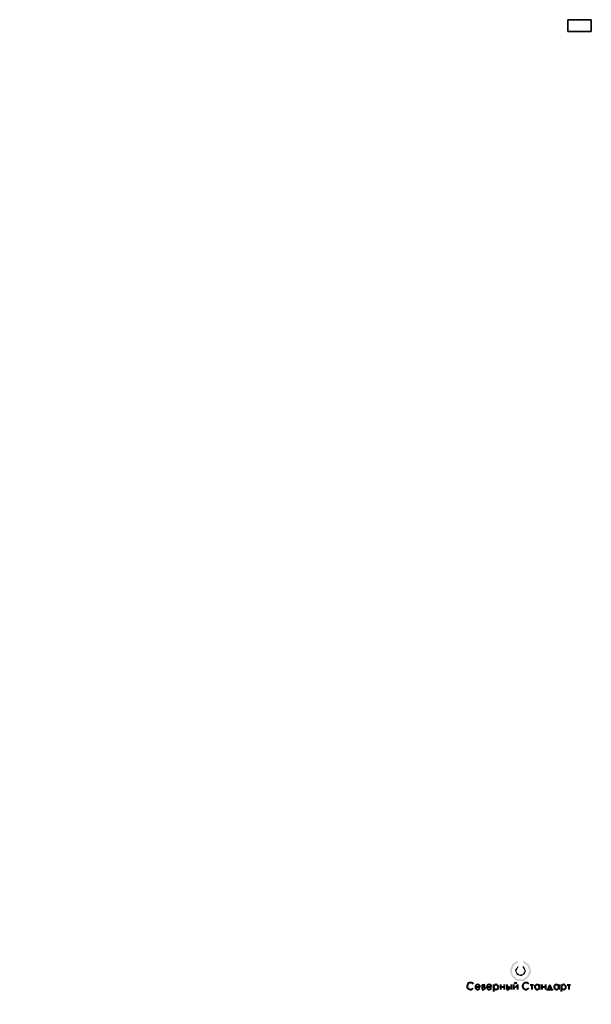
# Model space of a CAD drawing. Header units: millimetres. Extents: x 0 to 594, y 0 to 420.
# Tile 6 of 6: x 350 to 594, y 0 to 420. Entities that reach past the tile are written whole.
import ezdxf

# ---------------------------------------------------------------- set-up
doc = ezdxf.new("R2010")
doc.units = ezdxf.units.MM
doc.linetypes.add('K5LT32768', pattern=[0])
doc.linetypes.add('K5LT_BASIC', pattern=[0])

# ---------------------------------------------------------------- blocks, each defined once
blk = doc.blocks.new('U2')
at = {"color": 3, "linetype": 'K5LT_BASIC', "lineweight": 35, "true_color": 0x00ff00}
for p, q in [((594, 420), (584, 420)), ((584, 420), (584, 415)), ((594, 415), (594, 420)), ((584, 415), (594, 415))]:
    blk.add_line(p, q, dxfattribs=at)
blk = doc.blocks.new('U3')
at = {"true_color": 0xff00ff}
blk.add_hatch(color=6, dxfattribs=at).paths.add_polyline_path([(564.95, 18.62), (564.95, 17.81), (566.87, 16.36), (567.5, 14.28), (566.72, 12), (564.71, 10.68), (562.32, 10.86), (560.53, 12.47), (560.06, 14.28), (560.84, 16.55), (562.63, 17.82), (562.63, 18.62), (560.39, 17.22), (559.32, 14.79), (559.29, 14.28), (560.07, 11.74), (562.15, 10.09), (564.79, 9.9), (567.08, 11.23), (568.23, 13.62), (568.27, 14.28), (567.49, 16.81), (565.42, 18.46)])
at = {"true_color": 0x0000ff}
blk.add_hatch(color=5, dxfattribs=at).paths.add_polyline_path([(564.75, 16.38), (564.75, 15.7), (565.5, 14.4), (565.5, 14.28), (564.85, 12.93), (563.39, 12.61), (562.22, 13.55), (562.06, 14.28), (562.72, 15.63), (562.83, 15.7), (562.83, 16.38), (561.58, 14.98), (561.47, 14.28), (562.24, 12.56), (564.03, 11.98), (565.65, 12.92), (566.1, 14.28), (565.33, 16)])
at = {"color": 7, "linetype": 'K5LT32768', "lineweight": 40}
for p, q in [((552.3, 8.45), (552.3, 5.49)), ((555.27, 8.44), (555.27, 6.29)), ((556.85, 8.44), (556.85, 6.29)), ((557.9, 8.44), (557.9, 6.37)), ((559.79, 8.44), (559.79, 6.29)), ((560.8, 8.44), (560.8, 6.29)), ((562.47, 8.44), (562.47, 6.29)), ((571.91, 8.44), (571.91, 6.29)), ((572.94, 8.44), (572.94, 6.29)), ((574.51, 8.44), (574.51, 6.29)), ((580.14, 8.44), (580.14, 6.29)), ((581.15, 8.45), (581.15, 5.49)), ((544.49, 7.48), (546.54, 7.48)), ((547.42, 8.36), (547.42, 6.37)), ((547.42, 8.36), (548.13, 8.36)), ((547.42, 7.42), (548.13, 7.42)), ((547.42, 6.37), (548.13, 6.37)), ((549.36, 7.48), (551.41, 7.48)), ((555.27, 7.46), (556.85, 7.46)), ((557.9, 7.42), (558.6, 7.42)), ((557.9, 6.37), (558.6, 6.37)), ((560.8, 6.56), (562.47, 8.17)), ((567.88, 8.35), (569.32, 8.35)), ((568.61, 8.35), (568.61, 6.29)), ((572.94, 7.46), (574.51, 7.46)), ((575.29, 5.96), (575.29, 6.35)), ((575.29, 6.35), (577.4, 6.35)), ((576.36, 8.32), (575.51, 6.35)), ((577.21, 6.35), (576.36, 8.32)), ((577.4, 6.35), (577.4, 6)), ((583.74, 8.35), (585.18, 8.35)), ((584.47, 8.35), (584.47, 6.29))]:
    blk.add_line(p, q, dxfattribs=at)
for centre, radius, start, end in [((542.48, 7.77), 1.46, 37.074, 321.6008), ((561.65, 9.79), 0.756, 216.4819, 323.681), ((566.14, 7.77), 1.46, 37.074, 321.6008), ((545.52, 7.35), 1.03, 7.3391, 332.5516), ((547.97, 7.89), 0.488, 281.1083, 70.9439), ((548.13, 6.9), 0.521, 270, 90), ((550.38, 7.35), 1.03, 7.3391, 332.5516), ((553.32, 7.35), 1.03, 0, 180), ((553.32, 7.35), 1.03, 180, 0), ((558.6, 6.9), 0.521, 270, 90), ((570.91, 7.35), 1.03, 7.3391, 3.7582), ((579.13, 7.35), 1.03, 7.3391, 3.7582), ((582.18, 7.35), 1.03, 0, 180), ((582.18, 7.35), 1.03, 180, 0)]:
    blk.add_arc(centre, radius, start, end, dxfattribs=at)

msp = doc.modelspace()

# ---------------------------------------------------------------- block references
for name in ['U2', 'U3']:
    msp.add_blockref(name, (0, 0))

doc.saveas('drawing.dxf')
